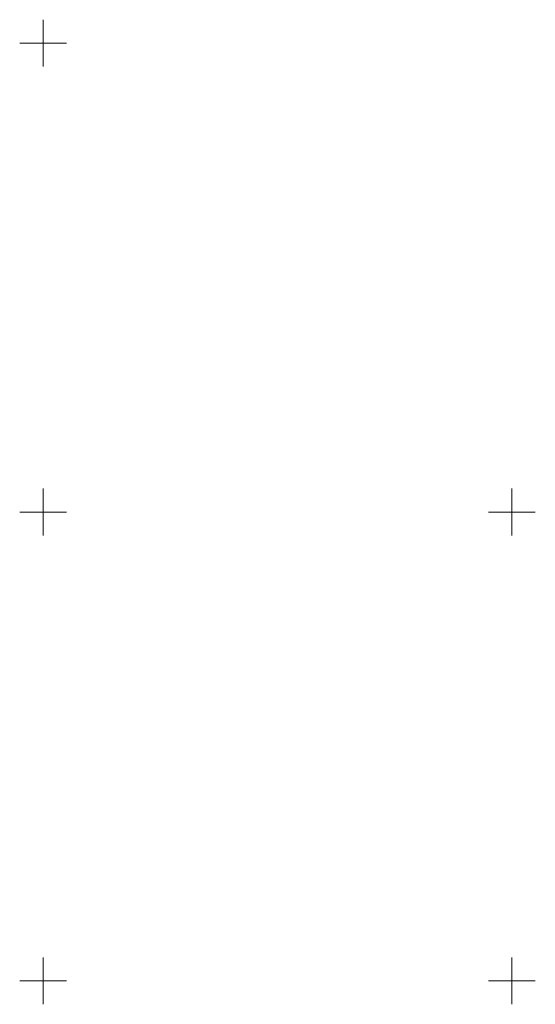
# Model space of a CAD drawing. Extents: x 6456700 to 6518119, y 5963420 to 5980059.
# Tile 200 of 256: x 6512566 to 6512621, y 5966297 to 5966402. Entities that reach past the tile are written whole.
import ezdxf

# ---------------------------------------------------------------- set-up
doc = ezdxf.new("R2010")
doc.units = 0
doc.header["$MEASUREMENT"] = 0
doc.layers.get('0').update_dxf_attribs({"color": 2, "linetype": 'CONTINUOUS', "lineweight": 5})
doc.layers.add('siatka_krzyrzy', color=7, linetype='CONTINUOUS', lineweight=18)

# ---------------------------------------------------------------- blocks, each defined once
blk = doc.blocks.new('mdcp_nowa')
at = {"layer": 'siatka_krzyrzy', "linetype": 'Continuous', "lineweight": 18, "flags": 128}
for points in [[(6495300, 5982847.5), (6495300, 5982852.5)], [(6495297.5, 5982850), (6495302.5, 5982850)], [(6495300, 5982797.5), (6495300, 5982802.5)], [(6495350, 5982797.5), (6495350, 5982802.5)], [(6495297.5, 5982800), (6495302.5, 5982800)], [(6495347.5, 5982800), (6495352.5, 5982800)], [(6495300, 5982747.5), (6495300, 5982752.5)], [(6495350, 5982747.5), (6495350, 5982752.5)], [(6495297.5, 5982750), (6495302.5, 5982750)], [(6495347.5, 5982750), (6495352.5, 5982750)]]:
    blk.add_lwpolyline(points, dxfattribs=at)

msp = doc.modelspace()

# ---------------------------------------------------------------- block references
at = {"linetype": 'ByBlock'}
msp.add_blockref('mdcp_nowa', (17268.786, -16450.998), dxfattribs=at)

doc.saveas('drawing.dxf')
